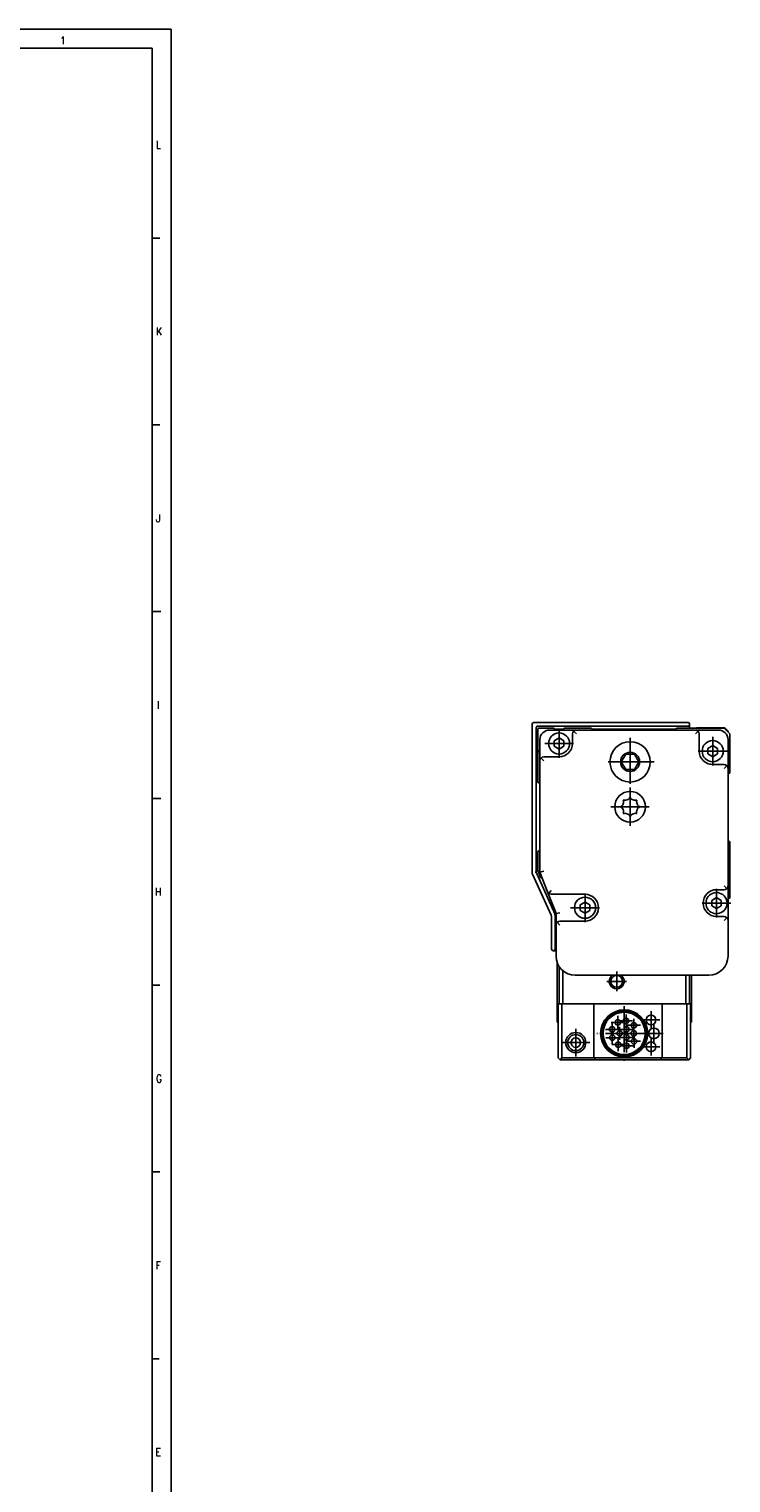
# Model space of a CAD drawing. Header units: inches. Extents: x -381 to 20045, y -418 to 176.
# Tile 15 of 38: x 422 to 605, y -203 to 176. Entities that reach past the tile are written whole.
import ezdxf

# ---------------------------------------------------------------- set-up
doc = ezdxf.new("R2010")
doc.units = ezdxf.units.IN
doc.linetypes.add('DOT_CENTER', pattern=[14, 12, -1, 0, -1])
doc.layers.add('1', color=7, linetype='Continuous')
doc.styles.add('CONVERTER_12', font='txt.shx', dxfattribs={"width": 0.9})

# ---------------------------------------------------------------- blocks, each defined once
blk = doc.blocks.new('CABEZA_2__31', base_point=(559.37, -92.97))
at = {"color": 7, "linetype": 'Continuous'}
for p, q in [((559.37, -67.62), (559.37, -83.17)), ((559.87, -78.37), (559.87, -68.64)), ((560.87, -69.76), (560.87, -78.37)), ((573.82, -70.93), (573.49, -71.14)), ((576.25, -71.14), (575.92, -70.93)), ((592.87, -78.37), (592.87, -70.93)), ((593.87, -70.93), (593.87, -78.37)), ((594.37, -83.17), (594.37, -70.93)), ((559.62, -78.37), (560.62, -78.37)), ((559.62, -92.47), (559.62, -78.37)), ((560.62, -78.37), (568.94, -78.37)), ((560.62, -92.47), (560.62, -78.37)), ((586.7, -78.37), (568.94, -78.37)), ((568.94, -92.47), (568.94, -78.37)), ((592.87, -78.37), (586.7, -78.37)), ((586.7, -78.37), (586.7, -92.47)), ((593.12, -78.37), (592.87, -78.37)), ((593.12, -78.37), (594.12, -78.37)), ((593.12, -92.47), (593.12, -78.37)), ((594.12, -78.37), (594.12, -92.47)), ((559.62, -83.17), (559.37, -83.17)), ((594.12, -83.17), (594.37, -83.17)), ((559.62, -92.47), (560.12, -92.97)), ((560.62, -92.47), (560.12, -92.97)), ((569.44, -92.97), (560.12, -92.97)), ((560.62, -92.47), (568.94, -92.47)), ((586.7, -92.47), (568.94, -92.47)), ((568.94, -92.47), (569.44, -92.97)), ((586.2, -92.97), (569.44, -92.97)), ((586.7, -92.47), (586.2, -92.97)), ((593.62, -92.97), (586.2, -92.97)), ((593.12, -92.47), (586.7, -92.47)), ((593.62, -92.97), (593.12, -92.47)), ((593.62, -92.97), (594.12, -92.47))]:
    blk.add_line(p, q, dxfattribs=at)
for centre, radius in [((574.87, -72.52), 1.55), ((576.82, -86.07), 6.13), ((576.82, -86.07), 5.9), ((576.82, -86.07), 5.72), ((576.82, -86.07), 5.5), ((575.17, -83.22), 0.7), ((577.32, -82.81), 0.7), ((579.35, -83.96), 0.7), ((583.82, -82.57), 1.27), ((583.82, -82.57), 1.25), ((564.22, -88.47), 2.62), ((564.22, -88.47), 2.1), ((573.68, -85.04), 0.7), ((573.71, -87.19), 0.7), ((575.62, -86.07), 0.7), ((577.42, -85.03), 0.7), ((577.42, -87.11), 0.7), ((579.32, -86.07), 0.7), ((584.57, -86.07), 1.38), ((564.22, -88.47), 1.25), ((575.27, -88.99), 0.7), ((577.42, -89.32), 0.7), ((579.39, -88.14), 0.7), ((583.82, -89.57), 1.27), ((583.82, -89.57), 1.25)]:
    blk.add_circle(centre, radius, dxfattribs=at)
for start, end in [(134.9999, 202.4995), (202.4997, 44.9997)]:
    blk.add_arc((574.87, -72.52), 1.95, start, end, dxfattribs=at)
at = {"layer": '1', "color": 2, "linetype": 'DOT_CENTER'}
for p, q in [((574.87, -69.97), (574.87, -75.07)), ((577.42, -72.52), (572.32, -72.52)), ((576.82, -78.94), (576.82, -93.21)), ((576.87, -83.22), (573.47, -83.22)), ((575.17, -81.52), (575.17, -84.92)), ((579.02, -82.81), (575.62, -82.81)), ((577.32, -81.11), (577.32, -84.51)), ((577.42, -83.33), (577.42, -86.73)), ((579.35, -82.26), (579.35, -85.66)), ((586.09, -82.57), (581.54, -82.57)), ((583.82, -80.3), (583.82, -84.85)), ((564.22, -84.85), (564.22, -92.09)), ((583.95, -86.07), (569.69, -86.07)), ((575.38, -85.04), (571.98, -85.04)), ((573.68, -83.34), (573.68, -86.74)), ((573.71, -85.49), (573.71, -88.89)), ((577.32, -86.07), (573.92, -86.07)), ((575.62, -84.37), (575.62, -87.77)), ((579.12, -85.03), (575.72, -85.03)), ((579.12, -87.11), (575.72, -87.11)), ((577.42, -85.41), (577.42, -88.81)), ((581.02, -86.07), (577.62, -86.07)), ((581.05, -83.96), (577.65, -83.96)), ((579.32, -84.37), (579.32, -87.77)), ((579.39, -86.44), (579.39, -89.84)), ((586.94, -86.07), (582.19, -86.07)), ((584.57, -83.7), (584.57, -88.45)), ((567.84, -88.47), (560.6, -88.47)), ((575.41, -87.19), (572.01, -87.19)), ((576.97, -88.99), (573.57, -88.99)), ((575.27, -87.29), (575.27, -90.69)), ((579.12, -89.32), (575.72, -89.32)), ((577.42, -87.62), (577.42, -91.02)), ((581.09, -88.14), (577.69, -88.14)), ((586.09, -89.57), (581.54, -89.57)), ((583.82, -87.3), (583.82, -91.85))]:
    blk.add_line(p, q, dxfattribs=at)
blk = doc.blocks.new('Modulos_intermedio__FL-14__11__32', base_point=(552.87, -64.53))
at = {"color": 7, "linetype": 'Continuous'}
for p, q in [((552.89, -5.38), (552.87, -5.53)), ((552.87, -5.53), (552.87, -44.21)), ((552.95, -5.25), (552.89, -5.38)), ((553.09, -5.11), (552.95, -5.25)), ((553.22, -5.05), (553.09, -5.11)), ((553.37, -5.03), (553.22, -5.05)), ((593.37, -5.03), (553.37, -5.03)), ((553.89, -6.38), (553.87, -6.53)), ((553.87, -44.04), (553.87, -6.53)), ((553.95, -6.25), (553.89, -6.38)), ((554.09, -6.11), (553.95, -6.25)), ((554.22, -6.05), (554.09, -6.11)), ((554.37, -6.03), (554.22, -6.05)), ((554.37, -6.03), (593.37, -6.03)), ((593.51, -5.05), (593.37, -5.03)), ((593.37, -6.03), (593.51, -6)), ((593.56, -5.06), (593.51, -5.05)), ((593.51, -6), (593.65, -5.94)), ((593.65, -5.11), (593.56, -5.06)), ((593.79, -5.25), (593.65, -5.11)), ((593.65, -5.94), (593.79, -5.8)), ((593.83, -5.33), (593.79, -5.25)), ((593.79, -5.8), (593.85, -5.67)), ((593.85, -5.38), (593.83, -5.33)), ((593.87, -5.53), (593.85, -5.38)), ((593.85, -5.67), (593.87, -5.53)), ((593.87, -5.97), (593.87, -5.53)), ((593.87, -6.53), (593.87, -5.97)), ((552.87, -44.21), (552.89, -44.42)), ((552.89, -44.42), (552.95, -44.59)), ((552.95, -44.59), (552.96, -44.62)), ((552.96, -44.62), (557.78, -55.3)), ((553.62, -44.1), (553.87, -44.04)), ((558.87, -55.11), (553.87, -44.04)), ((603.87, -53.63), (603.87, -50.88)), ((557.78, -55.3), (557.79, -55.33)), ((557.79, -55.33), (557.85, -55.5)), ((557.85, -55.5), (557.87, -55.71)), ((557.87, -55.71), (557.87, -64.03)), ((558.62, -55.17), (558.87, -55.11)), ((558.87, -64.03), (558.87, -55.11)), ((557.87, -64.03), (557.89, -64.17)), ((557.89, -64.17), (557.95, -64.3)), ((557.95, -64.3), (558.09, -64.44)), ((558.65, -64.44), (558.79, -64.3)), ((558.79, -64.3), (558.85, -64.17)), ((558.85, -64.17), (558.87, -64.03)), ((558.09, -64.44), (558.22, -64.5)), ((558.22, -64.5), (558.37, -64.53)), ((558.37, -64.53), (558.51, -64.5)), ((558.37, -64.53), (559.07, -64.53)), ((558.51, -64.5), (558.65, -64.44))]:
    blk.add_line(p, q, dxfattribs=at)
blk.add_arc((603.37, -7.53), 0.5, 0, 90, dxfattribs=at)
blk = doc.blocks.new('Modulo_izq__L-KT___33', base_point=(552.87, -67.31))
at = {"color": 7, "linetype": 'Continuous'}
for p, q in [((552.89, -5.38), (552.87, -5.53)), ((552.95, -5.25), (552.91, -5.33)), ((553.09, -5.11), (553.02, -5.17)), ((553.37, -5.03), (553.22, -5.05)), ((554.18, -6.06), (554.09, -6.11)), ((554.37, -6.03), (554.22, -6.05)), ((593.56, -5.06), (593.51, -5.05)), ((593.65, -5.11), (593.56, -5.06)), ((593.83, -5.33), (593.79, -5.25)), ((593.85, -5.38), (593.83, -5.33)), ((593.87, -5.53), (593.85, -5.38)), ((603.87, -56.03), (603.9, -56.03)), ((603.9, -58.01), (603.9, -56.03)), ((603.87, -58.01), (603.9, -58.01)), ((557.89, -64.17), (557.95, -64.3)), ((557.95, -64.3), (558.09, -64.44)), ((558.09, -64.44), (558.18, -64.49)), ((558.22, -64.5), (558.37, -64.53))]:
    blk.add_line(p, q, dxfattribs=at)
blk.add_arc((564.07, -65.93), 5, 187.9999, 195.9999, dxfattribs=at)
blk = doc.blocks.new('Modulo_der__22-ET___34', base_point=(554.37, -70.93))
at = {"color": 7, "linetype": 'Continuous'}
for p, q in [((554.37, -12.23), (554.37, -6.78)), ((554.62, -6.53), (558.37, -6.53)), ((557.37, -7.03), (564.37, -7.03)), ((558.37, -6.53), (558.38, -6.53)), ((558.38, -6.53), (558.4, -6.53)), ((558.4, -6.53), (558.41, -6.53)), ((558.41, -6.53), (558.42, -6.53)), ((558.42, -6.53), (558.43, -6.53)), ((558.43, -6.53), (558.46, -6.54)), ((558.46, -6.54), (558.47, -6.55)), ((558.47, -6.55), (558.48, -6.55)), ((558.48, -6.55), (558.49, -6.56)), ((558.49, -6.56), (558.5, -6.57)), ((558.5, -6.57), (558.52, -6.57)), ((558.52, -6.57), (558.57, -6.63)), ((558.57, -6.63), (558.59, -6.66)), ((558.59, -6.66), (558.6, -6.67)), ((558.6, -6.67), (558.6, -6.69)), ((558.6, -6.69), (558.61, -6.72)), ((558.61, -6.72), (558.62, -6.76)), ((558.62, -6.76), (558.62, -6.78)), ((558.62, -7.03), (558.62, -6.78)), ((558.62, -6.83), (558.84, -6.83)), ((558.84, -6.83), (560.46, -6.83)), ((560.46, -6.83), (561.12, -6.83)), ((561.12, -6.74), (561.13, -6.72)), ((561.12, -6.75), (561.12, -6.74)), ((561.12, -6.76), (561.12, -6.75)), ((561.12, -6.78), (561.12, -6.76)), ((561.12, -6.78), (561.12, -7.03)), ((561.13, -6.72), (561.14, -6.69)), ((561.14, -6.67), (561.15, -6.66)), ((561.14, -6.69), (561.14, -6.67)), ((561.15, -6.65), (561.18, -6.62)), ((561.15, -6.66), (561.15, -6.65)), ((561.18, -6.62), (561.2, -6.59)), ((561.2, -6.59), (561.22, -6.57)), ((561.22, -6.57), (561.24, -6.56)), ((561.24, -6.56), (561.26, -6.55)), ((561.26, -6.55), (561.27, -6.55)), ((561.27, -6.55), (561.28, -6.54)), ((561.28, -6.54), (561.32, -6.53)), ((561.32, -6.53), (561.33, -6.53)), ((561.33, -6.53), (561.34, -6.53)), ((561.34, -6.53), (561.36, -6.53)), ((561.36, -6.53), (561.37, -6.53)), ((561.37, -6.53), (568.12, -6.53)), ((563.44, -7.65), (563.66, -7.32)), ((563.66, -7.32), (563.78, -7.22)), ((563.66, -7.32), (564.37, -8.03)), ((563.78, -7.22), (563.96, -7.11)), ((563.96, -7.11), (563.98, -7.1)), ((563.98, -7.1), (564.16, -7.05)), ((564.16, -7.05), (564.37, -7.03)), ((564.37, -7.03), (595.37, -7.03)), ((590.36, -6.83), (568.37, -6.83)), ((590.12, -7.03), (568.62, -7.03)), ((602.87, -6.53), (590.62, -6.53)), ((595.57, -7.05), (595.37, -7.03)), ((595.37, -7.03), (601.37, -7.03)), ((596.07, -7.32), (595.37, -8.03)), ((595.75, -7.1), (595.57, -7.05)), ((595.62, -6.53), (595.67, -6.48)), ((595.67, -6.48), (598.73, -6.48)), ((595.77, -7.11), (595.75, -7.1)), ((595.95, -7.22), (595.77, -7.11)), ((596.07, -7.32), (595.95, -7.22)), ((596.29, -7.65), (596.07, -7.32)), ((598.73, -6.48), (603.07, -6.48)), ((604.37, -8.03), (602.87, -6.53)), ((603.37, -6.78), (603.07, -6.48)), ((603.12, -6.78), (603.37, -6.78)), ((603.37, -7.03), (603.37, -6.78)), ((554.87, -15.03), (554.87, -9.53)), ((559.87, -9.08), (558.62, -9.81)), ((558.62, -9.81), (558.62, -11.25)), ((558.62, -11.25), (559.87, -11.97)), ((558.72, -8.03), (558.75, -8.03)), ((561.12, -9.81), (559.87, -9.08)), ((559.87, -11.97), (561.12, -11.25)), ((560.98, -8.03), (561.01, -8.03)), ((561.12, -11.25), (561.12, -9.81)), ((563.37, -8.03), (563.44, -7.65)), ((563.37, -8.03), (563.37, -10.53)), ((596.37, -8.03), (596.29, -7.65)), ((596.37, -12.53), (596.37, -8.03)), ((599.87, -11.08), (598.62, -11.81)), ((601.12, -11.81), (599.87, -11.08)), ((603.87, -17.03), (603.87, -9.53)), ((603.87, -9.75), (603.87, -18.23)), ((603.87, -11.03), (603.87, -9.78)), ((603.87, -11.06), (603.87, -11.03)), ((604.37, -9.28), (604.37, -8.03)), ((604.37, -18.23), (604.37, -8.33)), ((554.67, -12.53), (554.37, -12.23)), ((554.37, -12.7), (554.37, -12.23)), ((554.37, -12.83), (554.67, -12.53)), ((554.37, -12.83), (554.37, -12.7)), ((554.37, -20.53), (554.37, -12.83)), ((554.89, -14.82), (554.87, -15.03)), ((554.87, -44.03), (554.87, -15.03)), ((554.94, -14.65), (554.89, -14.82)), ((554.95, -14.62), (554.94, -14.65)), ((555.06, -14.44), (554.95, -14.62)), ((555.16, -14.32), (555.06, -14.44)), ((555.48, -14.1), (555.16, -14.32)), ((555.16, -14.32), (555.87, -15.03)), ((555.87, -14.03), (555.48, -14.1)), ((559.87, -14.03), (555.87, -14.03)), ((577.21, -13.32), (576.05, -15.32)), ((579.52, -13.32), (577.21, -13.32)), ((580.67, -15.32), (579.52, -13.32)), ((598.62, -11.81), (598.62, -13.25)), ((598.62, -13.25), (599.87, -13.97)), ((599.87, -13.97), (601.12, -13.25)), ((601.12, -13.25), (601.12, -11.81)), ((603.87, -14.03), (603.87, -13.99)), ((603.87, -14.03), (603.87, -35.78)), ((576.05, -15.32), (577.21, -17.32)), ((577.21, -17.32), (579.52, -17.32)), ((579.52, -17.32), (580.67, -15.32)), ((602.87, -16.03), (599.87, -16.03)), ((603.25, -16.1), (602.87, -16.03)), ((603.57, -16.32), (602.87, -17.03)), ((603.57, -16.32), (603.25, -16.1)), ((603.68, -16.44), (603.57, -16.32)), ((603.78, -16.62), (603.68, -16.44)), ((603.79, -16.65), (603.78, -16.62)), ((603.84, -16.82), (603.79, -16.65)), ((603.87, -17.03), (603.84, -16.82)), ((603.87, -47.63), (603.87, -17.03)), ((604.37, -18.23), (603.87, -18.23)), ((554.86, -20.97), (554.87, -20.98)), ((576.35, -26.62), (576.43, -26.51)), ((576.43, -26.51), (576.54, -26.3)), ((576.54, -26.3), (576.55, -26.28)), ((576.55, -26.28), (576.57, -26.23)), ((576.57, -26.23), (576.63, -26.03)), ((576.66, -25.56), (576.6, -25.26)), ((576.6, -25.26), (576.79, -25.31)), ((576.63, -26.03), (576.65, -25.94)), ((576.65, -25.94), (576.66, -25.77)), ((576.66, -25.64), (576.66, -25.56)), ((576.66, -25.77), (576.66, -25.64)), ((576.79, -25.31), (576.85, -25.31)), ((576.85, -25.31), (576.98, -25.33)), ((576.98, -25.33), (577.23, -25.31)), ((577.23, -25.31), (577.59, -25.22)), ((577.59, -25.22), (577.61, -25.21)), ((577.61, -25.21), (577.76, -25.14)), ((577.76, -25.14), (577.85, -25.09)), ((577.85, -25.09), (577.92, -25.04)), ((577.92, -25.04), (578.14, -24.85)), ((578.14, -24.85), (578.2, -24.78)), ((578.2, -24.78), (578.37, -24.53)), ((578.37, -24.53), (578.51, -24.75)), ((578.51, -24.75), (578.59, -24.84)), ((578.59, -24.84), (578.77, -25.01)), ((578.77, -25.01), (578.89, -25.09)), ((578.89, -25.09), (578.98, -25.14)), ((578.98, -25.14), (579.1, -25.2)), ((579.1, -25.2), (579.12, -25.21)), ((579.12, -25.21), (579.46, -25.31)), ((579.46, -25.31), (579.76, -25.33)), ((579.76, -25.33), (579.83, -25.32)), ((579.83, -25.32), (579.94, -25.31)), ((579.94, -25.31), (580.13, -25.26)), ((580.08, -25.51), (580.07, -25.64)), ((580.07, -25.64), (580.07, -25.77)), ((580.07, -25.77), (580.08, -25.89)), ((580.13, -25.26), (580.08, -25.51)), ((580.08, -25.89), (580.1, -26.03)), ((580.1, -26.03), (580.16, -26.23)), ((580.16, -26.23), (580.17, -26.25)), ((580.17, -26.25), (580.18, -26.28)), ((580.18, -26.28), (580.3, -26.51)), ((580.3, -26.51), (580.35, -26.58)), ((575.87, -27.03), (576.08, -26.89)), ((576.12, -27.2), (575.87, -27.03)), ((576.08, -26.89), (576.18, -26.81)), ((576.18, -27.25), (576.12, -27.2)), ((576.18, -26.81), (576.35, -26.62)), ((576.36, -27.44), (576.18, -27.25)), ((576.38, -27.47), (576.36, -27.44)), ((576.43, -27.55), (576.38, -27.47)), ((576.55, -27.78), (576.43, -27.55)), ((576.56, -27.8), (576.55, -27.78)), ((576.57, -27.83), (576.56, -27.8)), ((576.63, -28.03), (576.57, -27.83)), ((576.6, -28.8), (576.65, -28.54)), ((576.79, -28.75), (576.6, -28.8)), ((576.65, -28.17), (576.63, -28.03)), ((576.66, -28.28), (576.65, -28.17)), ((576.65, -28.54), (576.66, -28.42)), ((576.66, -28.42), (576.66, -28.28)), ((576.9, -28.74), (576.79, -28.75)), ((576.98, -28.73), (576.9, -28.74)), ((577.27, -28.75), (576.98, -28.73)), ((577.61, -28.84), (577.27, -28.75)), ((577.64, -28.85), (577.61, -28.84)), ((577.76, -28.91), (577.64, -28.85)), ((577.85, -28.96), (577.76, -28.91)), ((577.96, -29.04), (577.85, -28.96)), ((578.15, -29.22), (577.96, -29.04)), ((578.23, -29.31), (578.15, -29.22)), ((578.37, -29.53), (578.23, -29.31)), ((578.54, -29.27), (578.37, -29.53)), ((578.59, -29.21), (578.54, -29.27)), ((578.81, -29.02), (578.59, -29.21)), ((578.89, -28.96), (578.81, -29.02)), ((578.98, -28.91), (578.89, -28.96)), ((579.12, -28.84), (578.98, -28.91)), ((579.14, -28.83), (579.12, -28.84)), ((579.51, -28.74), (579.14, -28.83)), ((579.76, -28.73), (579.51, -28.74)), ((579.88, -28.74), (579.76, -28.73)), ((579.94, -28.75), (579.88, -28.74)), ((580.13, -28.8), (579.94, -28.75)), ((580.09, -28.12), (580.07, -28.28)), ((580.07, -28.28), (580.07, -28.42)), ((580.07, -28.42), (580.07, -28.5)), ((580.07, -28.5), (580.13, -28.8)), ((580.1, -28.03), (580.09, -28.12)), ((580.16, -27.83), (580.1, -28.03)), ((580.18, -27.78), (580.16, -27.83)), ((580.19, -27.76), (580.18, -27.78)), ((580.3, -27.55), (580.19, -27.76)), ((580.38, -27.43), (580.3, -27.55)), ((580.35, -26.58), (580.38, -26.61)), ((580.38, -26.61), (580.55, -26.81)), ((580.55, -27.25), (580.38, -27.43)), ((580.55, -26.81), (580.61, -26.86)), ((580.65, -27.17), (580.55, -27.25)), ((580.61, -26.86), (580.87, -27.03)), ((580.87, -27.03), (580.65, -27.17)), ((604.37, -50.63), (604.37, -36.28)), ((554.37, -38.78), (554.37, -43.73)), ((554.87, -38.53), (554.62, -38.53)), ((554.39, -43.82), (554.99, -45.37)), ((555.87, -43.84), (554.87, -44.03)), ((556.87, -49.19), (554.87, -44.03)), ((556.87, -49.19), (556.88, -49.21)), ((559.07, -54.83), (556.87, -49.19)), ((556.88, -49.21), (557.08, -49.52)), ((557.24, -49.65), (557.81, -48.83)), ((600.87, -48.63), (602.87, -48.63)), ((603.57, -48.34), (602.87, -47.63)), ((603.25, -48.55), (602.87, -48.63)), ((603.57, -48.34), (603.25, -48.55)), ((603.68, -48.22), (603.57, -48.34)), ((603.78, -48.04), (603.68, -48.22)), ((603.79, -48.01), (603.78, -48.04)), ((603.84, -47.84), (603.79, -48.01)), ((603.87, -47.63), (603.84, -47.84)), ((603.87, -56.63), (603.87, -47.63)), ((557.08, -49.52), (557.1, -49.53)), ((557.1, -49.53), (557.24, -49.65)), ((557.24, -49.65), (557.42, -49.75)), ((557.42, -49.75), (557.81, -49.83)), ((557.81, -49.83), (566.62, -49.83)), ((566.62, -51.88), (565.37, -52.61)), ((565.37, -52.61), (565.37, -54.05)), ((567.87, -52.61), (566.62, -51.88)), ((567.87, -54.05), (567.87, -52.61)), ((600.87, -50.69), (599.62, -51.41)), ((599.62, -51.41), (599.62, -52.85)), ((599.62, -52.85), (600.87, -53.57)), ((602.12, -51.41), (600.87, -50.69)), ((600.87, -53.57), (602.12, -52.85)), ((602.12, -52.85), (602.12, -51.41)), ((602.87, -50.27), (602.87, -50.24)), ((603.87, -50.88), (604.12, -50.88)), ((560.07, -54.64), (559.07, -54.83)), ((559.07, -57.83), (559.07, -54.83)), ((565.37, -54.05), (566.62, -54.77)), ((566.62, -54.77), (567.87, -54.05)), ((602.87, -55.63), (600.87, -55.63)), ((602.87, -54.02), (602.87, -53.99)), ((603.25, -55.71), (602.87, -55.63)), ((603.57, -55.92), (602.87, -56.63)), ((603.57, -55.92), (603.25, -55.71)), ((603.63, -55.99), (603.57, -55.92)), ((603.79, -56.25), (603.63, -55.99)), ((603.81, -56.29), (603.79, -56.25)), ((603.87, -56.63), (603.81, -56.29)), ((603.87, -57.03), (603.87, -53.63)), ((603.87, -65.93), (603.87, -56.63)), ((559.07, -57.83), (559.14, -57.45)), ((559.07, -57.83), (559.07, -65.93)), ((559.14, -57.45), (559.36, -57.12)), ((559.36, -57.12), (559.68, -56.9)), ((560.07, -57.83), (559.36, -57.12)), ((559.68, -56.9), (560.07, -56.83)), ((560.07, -56.83), (566.62, -56.83)), ((564.07, -70.93), (598.87, -70.93))]:
    blk.add_line(p, q, dxfattribs=at)
for centre, radius in [((559.87, -10.53), 2.75), ((578.36, -15.32), 5.25), ((599.87, -12.53), 2.75), ((578.36, -15.32), 2.5), ((578.37, -27.03), 4), ((566.62, -53.33), 2.75)]:
    blk.add_circle(centre, radius, dxfattribs=at)
for centre, radius, start, end in [((554.62, -6.78), 0.25, 90, 180), ((557.37, -9.53), 2.5, 90, 180), ((558.37, -6.78), 0.25, 0, 90), ((561.37, -6.78), 0.25, 90, 180), ((568.12, -6.78), 0.25, 0, 90), ((568.12, -6.78), 0.25, 0, 90), ((568.62, -6.78), 0.25, 180, 270), ((590.12, -6.78), 0.25, 270, 0), ((590.62, -6.78), 0.25, 90, 180), ((590.62, -6.78), 0.25, 90, 180), ((601.37, -9.53), 2.5, 0, 90), ((559.87, -10.53), 3.5, 270, 0), ((604.12, -9.78), 0.25, 90, 180), ((604.12, -9.28), 0.25, 270, 0), ((599.87, -12.53), 3.5, 180, 270), ((554.62, -20.53), 0.25, 179.9999, 269.9999), ((554.62, -21.03), 0.25, 11.9998, 90.0001), ((604.12, -35.78), 0.25, 180, 270), ((604.12, -36.28), 0.25, 0, 90), ((554.62, -38.78), 0.25, 90, 180), ((554.62, -43.73), 0.25, 180, 201.3067), ((555.22, -45.28), 0.25, 201.3056, 291.6414), ((555.41, -45.74), 0.25, 84.0004, 111.7355), ((600.87, -52.13), 3.5, 90, 270), ((566.62, -53.33), 3.5, 270, 90), ((600.87, -52.13), 2.75, 24.62, 335.38), ((600.87, -52.13), 2.75, 335.38, 24.62), ((604.12, -50.63), 0.25, 270, 0), ((603.62, -53.63), 0.25, 359.9989, 8.9989), ((603.37, -57.03), 0.5, 353.9994, 359.9995), ((564.07, -65.93), 5, 180, 270), ((598.87, -65.93), 5, 270, 0)]:
    blk.add_arc(centre, radius, start, end, dxfattribs=at)
at = {"layer": '1', "color": 2, "linetype": 'DOT_CENTER'}
for p, q in [((559.87, -6.78), (559.87, -14.28)), ((563.62, -10.53), (556.12, -10.53)), ((578.36, -9.07), (578.36, -21.57)), ((599.87, -8.78), (599.87, -16.28)), ((603.62, -12.53), (596.12, -12.53)), ((584.61, -15.32), (572.11, -15.32)), ((578.37, -22.03), (578.37, -32.03)), ((583.37, -27.03), (573.37, -27.03)), ((600.87, -48.38), (600.87, -55.88)), ((566.62, -49.58), (566.62, -57.08)), ((604.62, -52.13), (597.12, -52.13)), ((570.37, -53.33), (562.87, -53.33))]:
    blk.add_line(p, q, dxfattribs=at)
blk = doc.blocks.new('L-190__35', base_point=(552.87, -92.97))
for name, p in [('Modulos_intermedio__FL-14__11__32', (552.87, -64.53)), ('Modulo_izq__L-KT___33', (552.87, -67.31)), ('Modulo_der__22-ET___34', (554.37, -70.93)), ('CABEZA_2__31', (559.37, -92.97))]:
    blk.add_blockref(name, p)
blk = doc.blocks.new('Derecha1', base_point=(578.62, -49))
blk.add_blockref('L-190__35', (552.87, -92.97))
blk = doc.blocks.new('Marco_a1', base_point=(38.87, -121.38))
at = {"layer": '1', "color": 2, "linetype": 'Continuous'}
for p, q in [((458.87, 175.62), (-381.13, 175.62)), ((458.87, -418.38), (458.87, 175.62)), ((455.87, 121.15), (453.87, 121.15)), ((455.87, 72.49), (453.87, 72.49)), ((456.18, 23.82), (454.18, 23.82)), ((456.18, -24.85), (454.18, -24.85)), ((455.87, -73.51), (453.87, -73.51)), ((455.87, -122.18), (453.87, -122.18)), ((455.72, -170.85), (453.72, -170.85))]:
    blk.add_line(p, q, dxfattribs=at)
at = {"layer": '1', "color": 7, "linetype": 'Continuous'}
for p, q in [((453.87, 170.62), (-361.13, 170.62)), ((453.87, -413.38), (453.87, 170.62))]:
    blk.add_line(p, q, dxfattribs=at)
at = {"layer": '1', "color": 2, "char_height": 2, "attachment_point": 4, "line_spacing_factor": 1.20048, "style": 'CONVERTER_12'}
for s, insert in [('1', (429.9, 172.65)), ('L', (454.87, 145.49)), ('K', (454.87, 96.82)), ('J', (454.87, 48.15)), ('I', (455.18, -0.51)), ('H', (454.62, -49.18)), ('G', (454.87, -97.85)), ('F', (454.77, -146.51)), ('E', (454.72, -195.18))]:
    blk.add_mtext(s, dxfattribs=dict(at, insert=insert))
blk = doc.blocks.new('Top', base_point=(38.87, -121.38))
blk.add_blockref('Marco_a1', (38.87, -121.38))
blk = doc.blocks.new('_dummy_frame', base_point=(-381.13, -418.38))
blk.add_blockref('Top', (38.87, -121.38))

msp = doc.modelspace()

# ---------------------------------------------------------------- block references
msp.add_blockref('Derecha1', (578.62, -49))
at = {"layer": '1'}
msp.add_blockref('_dummy_frame', (-381.13, -418.38), dxfattribs=at)

doc.saveas('drawing.dxf')
